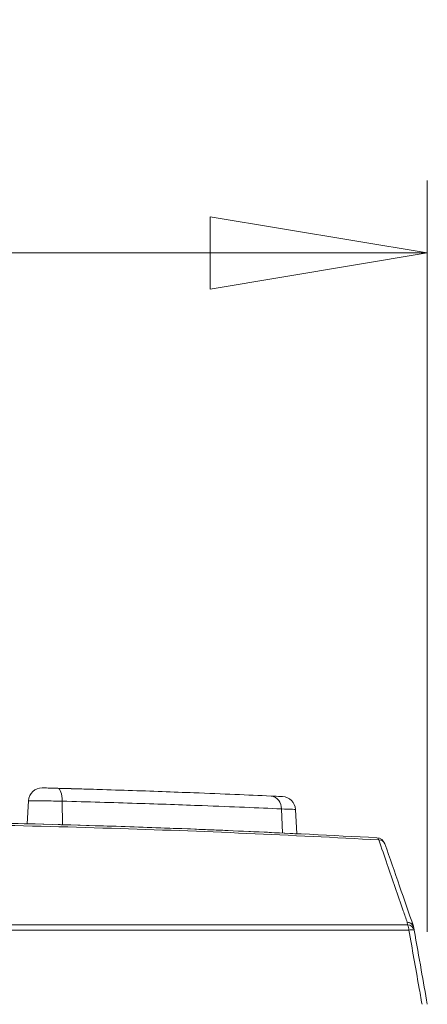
# Model space of a CAD drawing. Header units: millimetres. Extents: x 0 to 2100, y 0 to 1485.
# Tile 27 of 123: x 393 to 421, y 546 to 614. Entities that reach past the tile are written whole.
import ezdxf

# ---------------------------------------------------------------- set-up
doc = ezdxf.new("R2010")
doc.units = ezdxf.units.MM
doc.header["$LTSCALE"] = 5
doc.styles.add('SLDTEXTSTYLE1', font='TXT', dxfattribs={"width": 0.75})
doc.dimstyles.new('SLDDIMSTYLE0', dxfattribs={"dimtxt": 12.5, "dimasz": 15, "dimexe": 0, "dimexo": 0.0625, "dimgap": 3.125, "dimtad": 1, "dimdec": 0, "dimlfac": 0.8, "dimrnd": 1e-09, "dimzin": 12, "dimdsep": 46, "dimtxsty": 'SLDTEXTSTYLE1', "dimblk1": 'CLOSED', "dimblk2": 'CLOSED', "dimsah": 1, "dimcen": 0.09, "dimadec": 0, "dimazin": 3, "dimtfac": 1, "dimtofl": 0, "dimtmove": 0, "dimatfit": 3, "dimldrblk": 'CLOSED', "dimfxl": 0, "dimfrac": 2, "dimtolj": 1, "dimtzin": 12, "dimarcsym": 0})

# ---------------------------------------------------------------- blocks, each defined once
blk = doc.blocks.new('_CLOSED')
at = {"color": 0, "linetype": 'ByBlock', "lineweight": -2}
for p, q in [((-1, 0.166667), (0, 0)), ((-1, 0.166667), (-1, -0.166667)), ((0, 0), (-1, -0.166667)), ((0, 0), (-1, 0))]:
    blk.add_line(p, q, dxfattribs=at)
blk = doc.blocks.new('_D_7')
at = {"color": 7, "linetype": 'Continuous', "lineweight": 0}
for p, q in [((324.417, 551.192), (324.417, 603.098)), ((421.11, 551.192), (421.11, 603.098)), ((324.417, 598.098), (421.11, 598.098))]:
    blk.add_line(p, q, dxfattribs=at)
at = {"color": 7, "linetype": 'Continuous', "lineweight": 0, "xscale": 15, "yscale": 15, "rotation": 180.0000000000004}
blk.add_blockref('_CLOSED', (324.417, 598.098, -23.722), dxfattribs=at)
at = {"color": 7, "linetype": 'Continuous', "lineweight": 0, "xscale": 15, "yscale": 15}
blk.add_blockref('_CLOSED', (421.11, 598.098, -23.722), dxfattribs=at)
at = {"color": 7, "linetype": 'Continuous', "lineweight": 0, "insert": (363.527, 614.212), "char_height": 12.5, "attachment_point": 1, "style": 'SLDTEXTSTYLE1'}
blk.add_mtext('77', dxfattribs=at)

msp = doc.modelspace()

# ---------------------------------------------------------------- linework, layer by layer
at = {"color": 7, "linetype": 'Continuous', "lineweight": 15}
for p, q in [((393.572, 560.257), (393.488, 558.664)), ((412.102, 557.97), (412.013, 559.659)), ((325.773, 551.686), (419.754, 551.686)), ((419.724, 551.861), (419.754, 551.686)), ((419.841, 551.316), (325.686, 551.316)), ((420.207, 551.316), (420.176, 551.491))]:
    msp.add_line(p, q, dxfattribs=at)
at = {"color": 8, "linetype": 'Continuous', "lineweight": 15}
for p, q in [((395.907, 560.228), (395.938, 558.599)), ((411.037, 559.693), (411.108, 558.018))]:
    msp.add_line(p, q, dxfattribs=at)
at = {"color": 7, "linetype": 'Continuous', "lineweight": 15, "flags": 128}
msp.add_lwpolyline([(395.907, 560.228), (395.902, 560.403), (395.886, 560.57), (395.858, 560.722), (395.821, 560.856), (395.775, 560.965), (395.721, 561.047), (395.663, 561.098), (395.601, 561.116)], dxfattribs=at)
at = {"color": 7, "linetype": 'Continuous', "lineweight": 15}
for centre, radius, start, end in [((394.508, 560.208), 0.937, 88.4973, 177.11293), ((410.195, 559.747), 0.843, 356.31648, 81.31986), ((411.077, 559.607), 0.937, 3.28398, 87.35085), ((417.574, 557.517), 0.189, 11.02866, 73.63131), ((417.593, 557.075), 0.625, 19.06335, 86.86693), ((417.764, 557.095), 0.458, 23.62072, 90.5408), ((419.694, 551.364), 0.498, 14.7656, 86.58489), ((419.73, 551.402), 0.459, 23.68074, 90.8427), ((418.794, 551.265), 1.048, 2.76232, 23.66157), ((419.725, 551.189), 0.498, 14.76979, 86.60416), ((420.024, 550.637), 0.702, 74.92846, 105.07154), ((419.56, 551.382), 0.625, 10, 19.06335)]:
    msp.add_arc(centre, radius, start, end, dxfattribs=at)
for points, knots in [([(394.538, 561.145), (394.536, 561.145), (394.523, 561.145), (394.583, 561.144), (394.719, 561.14), (394.931, 561.135), (395.185, 561.128), (395.419, 561.121), (395.552, 561.118), (395.601, 561.116)], [0, 0, 0, 0, 0.02378, 0.1986419, 0.3735551, 0.5485761, 0.7237165, 0.898937, 1, 1, 1, 1]), ([(395.601, 561.116), (397.253, 561.068), (400.606, 560.97), (404.638, 560.821), (407.902, 560.688), (409.512, 560.616), (410.323, 560.58)], [0, 0, 0, 0, 0.287635, 0.583597, 0.790286, 1, 1, 1, 1]), ([(395.771, 561.111), (396.031, 561.104), (396.928, 561.08), (397.861, 561.051), (398.514, 561.031), (398.549, 561.03), (398.552, 561.03)], [0, 0, 0, 0, 0.161834, 0.558672, 0.955431, 1, 1, 1, 1]), ([(398.683, 561.026), (398.683, 561.026), (398.684, 561.026), (398.666, 561.026), (398.654, 561.027)], [0, 0, 0, 0, 0.304649, 1, 1, 1, 1]), ([(410.323, 560.58), (410.569, 560.569), (411.033, 560.548), (411.076, 560.546), (411.097, 560.545)], [0, 0, 0, 0, 0.530415, 1, 1, 1, 1]), ([(411.037, 559.693), (410.216, 559.728), (408.562, 559.8), (405.25, 559.931), (401.098, 560.08), (397.654, 560.178), (395.907, 560.228)], [0, 0, 0, 0, 0.206724, 0.416475, 0.704069, 1, 1, 1, 1]), ([(417.76, 557.553), (414.737, 557.709), (408.692, 558.019), (399.257, 558.372), (389.599, 558.627), (379.457, 558.774), (368.972, 558.794), (358.106, 558.674), (347.245, 558.407), (337.051, 558.032), (330.668, 557.703), (327.767, 557.553)], [0, 0, 0, 0, 0.104719, 0.209439, 0.316795, 0.424151, 0.541147, 0.658142, 0.778809, 0.899473, 1, 1, 1, 1]), ([(327.9, 557.699), (330.792, 557.848), (337.051, 558.172), (346.992, 558.542), (357.702, 558.812), (368.646, 558.94), (379.244, 558.922), (389.308, 558.777), (398.863, 558.528), (408.356, 558.176), (414.537, 557.858), (417.627, 557.699)], [0, 0, 0, 0, 0.100525, 0.217519, 0.334515, 0.455182, 0.57585, 0.680579, 0.785309, 0.892655, 1, 1, 1, 1]), ([(412.678, 557.941), (410.795, 558.035), (405.714, 558.286), (397.062, 558.584), (386.827, 558.828), (376.476, 558.939), (366.202, 558.92), (355.971, 558.776), (345.767, 558.502), (336.689, 558.151), (331.15, 557.868), (328.889, 557.753)], [0, 0, 0, 0, 0.069977, 0.188808, 0.311084, 0.433359, 0.552196, 0.671033, 0.793329, 0.915626, 1, 1, 1, 1]), ([(396.217, 558.591), (396.171, 558.592), (396.081, 558.595), (395.851, 558.601), (395.671, 558.606), (395.617, 558.608)], [0, 0, 0, 0, 0.412693, 0.823279, 1, 1, 1, 1]), ([(419.724, 551.861), (419.632, 552.128), (419.172, 553.46), (418.517, 555.358), (417.955, 556.988), (417.76, 557.553)], [0, 0, 0, 0, 0.140425, 0.702125, 1, 1, 1, 1]), ([(418.184, 557.279), (418.52, 556.305), (419.176, 554.408), (419.832, 552.51), (420.151, 551.586)], [0, 0, 0, 0, 0.5133288, 1, 1, 1, 1]), ([(420.748, 546.192), (420.675, 546.6), (420.373, 548.308), (420.071, 550.016), (419.841, 551.316)], [0, 0, 0, 0, 0.2387485, 1, 1, 1, 1]), ([(420.207, 551.316), (420.368, 550.398), (420.669, 548.691), (420.971, 546.983), (421.11, 546.192)], [0, 0, 0, 0, 0.537004, 1, 1, 1, 1])]:
    msp.add_open_spline(points, degree=3, knots=knots, dxfattribs=at)
at = {"color": 8, "linetype": 'Continuous', "lineweight": 15}
for points, knots in [([(395.907, 560.228), (395.801, 560.23), (395.51, 560.233), (394.999, 560.24), (394.444, 560.246), (393.979, 560.252), (393.681, 560.256), (393.55, 560.257), (393.58, 560.257), (393.584, 560.257)], [0, 0, 0, 0, 0.100686, 0.275273, 0.449852, 0.62442, 0.798992, 0.973585, 1, 1, 1, 1]), ([(411.982, 559.657), (411.957, 559.658), (411.903, 559.66), (411.338, 559.681), (411.037, 559.693)], [0, 0, 0, 0, 0.466274, 1, 1, 1, 1])]:
    msp.add_open_spline(points, degree=3, knots=knots, dxfattribs=at)

# ---------------------------------------------------------------- dimensions: what is measured, and where the dimension line sits
at = {"color": 7, "linetype": 'Continuous', "lineweight": 0}
dim = msp.add_linear_dim(base=(421.11, 598.098), p1=(324.417, 546.192), p2=(421.11, 546.192), dimstyle='SLDDIMSTYLE0', dxfattribs=at)
dim.commit()
dim.dimension.update_dxf_attribs({"geometry": '_D_7', "text_midpoint": (372.764, 598.098), "dimtype": 160})

doc.saveas('drawing.dxf')
